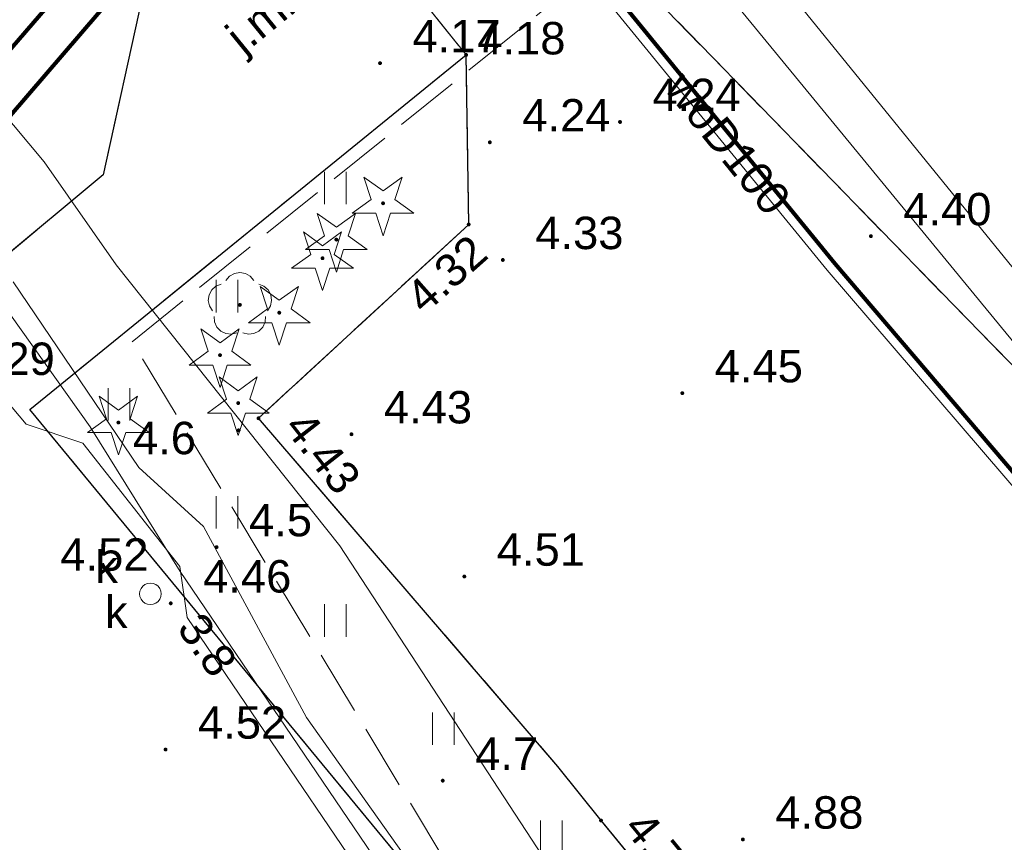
# Model space of a CAD drawing. Extents: x 5474185 to 5474933, y 5916077 to 5916824.
# Tile 205 of 256: x 5474646 to 5474668, y 5916328 to 5916347. Entities that reach past the tile are written whole.
import ezdxf
from ezdxf.enums import TextEntityAlignment as Align

# ---------------------------------------------------------------- set-up
doc = ezdxf.new("R2010")
doc.units = 0
doc.linetypes.add('PRZER2-1', pattern=[1.5, 1, -0.5])
doc.linetypes.add('PRZER3-1', pattern=[2, 1.5, -0.5])
for name, color, linetype, lineweight in [('GSLKRW', 253, 'CONTINUOUS', 25), ('GSPRDI', 253, 'CONTINUOUS', 18), ('GSPRDL', 253, 'CONTINUOUS', 18), ('GSPWPN', 253, 'CONTINUOUS', 13), ('GSPWPN_O', 253, 'CONTINUOUS', 13), ('GSPWPS', 253, 'CONTINUOUS', 13), ('GSPWPS_O', 253, 'CONTINUOUS', 13), ('GSSKOA', 253, 'CONTINUOUS', 18), ('GSSKOA_O', 253, 'CONTINUOUS', 18), ('GSSUTR', 254, 'CONTINUOUS', 18), ('GULCPR', 254, 'CONTINUOUS', 18), ('GULEPR', 254, 'CONTINUOUS', 18), ('GULTPR', 254, 'CONTINUOUS', 18), ('GULWPR', 7, 'CONTINUOUS', 18), ('GULWPR_O', 254, 'CONTINUOUS', 18), ('GUPIWZ', 253, 'CONTINUOUS', 18), ('GUPIWZ_O', 253, 'CONTINUOUS', 18), ('GUPKSD', 61, 'CONTINUOUS', 18), ('GUPKSD_O', 253, 'CONTINUOUS', 18), ('GUPPRZ_O', 40, 'CONTINUOUS', 18), ('is  woda szklarnia', 5, 'CONTINUOUS', 18), ('IS HP zasięg', 251, 'CONTINUOUS', 20), ('IS ks', 34, 'CONTINUOUS', 40)]:
    doc.layers.add(name, color=color, linetype=linetype, lineweight=lineweight)
doc.styles.add('Arial', font='arial.ttf')

msp = doc.modelspace()

# ---------------------------------------------------------------- hatches: boundary and pattern name
at = {"layer": 'GSPRDI'}
for points in [[(5474654.12, 5916343.205), (5474654.106094, 5916343.207202), (5474654.09355, 5916343.213594), (5474654.083594, 5916343.22355), (5474654.077202, 5916343.236094), (5474654.075, 5916343.25), (5474654.077202, 5916343.263906), (5474654.083594, 5916343.27645), (5474654.09355, 5916343.286406), (5474654.106094, 5916343.292798), (5474654.12, 5916343.295), (5474654.133906, 5916343.292798), (5474654.14645, 5916343.286406), (5474654.156406, 5916343.27645), (5474654.162798, 5916343.263906), (5474654.165, 5916343.25), (5474654.162798, 5916343.236094), (5474654.156406, 5916343.22355), (5474654.14645, 5916343.213594), (5474654.133906, 5916343.207202)], [(5474653.04, 5916342.365), (5474653.026094, 5916342.367202), (5474653.01355, 5916342.373594), (5474653.003594, 5916342.38355), (5474652.997202, 5916342.396094), (5474652.995, 5916342.41), (5474652.997202, 5916342.423906), (5474653.003594, 5916342.43645), (5474653.01355, 5916342.446406), (5474653.026094, 5916342.452798), (5474653.04, 5916342.455), (5474653.053906, 5916342.452798), (5474653.06645, 5916342.446406), (5474653.076406, 5916342.43645), (5474653.082798, 5916342.423906), (5474653.085, 5916342.41), (5474653.082798, 5916342.396094), (5474653.076406, 5916342.38355), (5474653.06645, 5916342.373594), (5474653.053906, 5916342.367202)], [(5474652.72, 5916341.935), (5474652.706094, 5916341.937202), (5474652.69355, 5916341.943594), (5474652.683594, 5916341.95355), (5474652.677202, 5916341.966094), (5474652.675, 5916341.98), (5474652.677202, 5916341.993906), (5474652.683594, 5916342.00645), (5474652.69355, 5916342.016406), (5474652.706094, 5916342.022798), (5474652.72, 5916342.025), (5474652.733906, 5916342.022798), (5474652.74645, 5916342.016406), (5474652.756406, 5916342.00645), (5474652.762798, 5916341.993906), (5474652.765, 5916341.98), (5474652.762798, 5916341.966094), (5474652.756406, 5916341.95355), (5474652.74645, 5916341.943594), (5474652.733906, 5916341.937202)], [(5474651.72, 5916340.675), (5474651.706094, 5916340.677202), (5474651.69355, 5916340.683594), (5474651.683594, 5916340.69355), (5474651.677202, 5916340.706094), (5474651.675, 5916340.72), (5474651.677202, 5916340.733906), (5474651.683594, 5916340.74645), (5474651.69355, 5916340.756406), (5474651.706094, 5916340.762798), (5474651.72, 5916340.765), (5474651.733906, 5916340.762798), (5474651.74645, 5916340.756406), (5474651.756406, 5916340.74645), (5474651.762798, 5916340.733906), (5474651.765, 5916340.72), (5474651.762798, 5916340.706094), (5474651.756406, 5916340.69355), (5474651.74645, 5916340.683594), (5474651.733906, 5916340.677202)], [(5474650.35, 5916339.695), (5474650.336094, 5916339.697202), (5474650.32355, 5916339.703594), (5474650.313594, 5916339.71355), (5474650.307202, 5916339.726094), (5474650.305, 5916339.74), (5474650.307202, 5916339.753906), (5474650.313594, 5916339.76645), (5474650.32355, 5916339.776406), (5474650.336094, 5916339.782798), (5474650.35, 5916339.785), (5474650.363906, 5916339.782798), (5474650.37645, 5916339.776406), (5474650.386406, 5916339.76645), (5474650.392798, 5916339.753906), (5474650.395, 5916339.74), (5474650.392798, 5916339.726094), (5474650.386406, 5916339.71355), (5474650.37645, 5916339.703594), (5474650.363906, 5916339.697202)], [(5474650.77, 5916338.585), (5474650.756094, 5916338.587202), (5474650.74355, 5916338.593594), (5474650.733594, 5916338.60355), (5474650.727202, 5916338.616094), (5474650.725, 5916338.63), (5474650.727202, 5916338.643906), (5474650.733594, 5916338.65645), (5474650.74355, 5916338.666406), (5474650.756094, 5916338.672798), (5474650.77, 5916338.675), (5474650.783906, 5916338.672798), (5474650.79645, 5916338.666406), (5474650.806406, 5916338.65645), (5474650.812798, 5916338.643906), (5474650.815, 5916338.63), (5474650.812798, 5916338.616094), (5474650.806406, 5916338.60355), (5474650.79645, 5916338.593594), (5474650.783906, 5916338.587202)], [(5474648, 5916338.135), (5474647.986094, 5916338.137202), (5474647.97355, 5916338.143594), (5474647.963594, 5916338.15355), (5474647.957202, 5916338.166094), (5474647.955, 5916338.18), (5474647.957202, 5916338.193906), (5474647.963594, 5916338.20645), (5474647.97355, 5916338.216406), (5474647.986094, 5916338.222798), (5474648, 5916338.225), (5474648.013906, 5916338.222798), (5474648.02645, 5916338.216406), (5474648.036406, 5916338.20645), (5474648.042798, 5916338.193906), (5474648.045, 5916338.18), (5474648.042798, 5916338.166094), (5474648.036406, 5916338.15355), (5474648.02645, 5916338.143594), (5474648.013906, 5916338.137202)]]:
    msp.add_hatch(color=256, dxfattribs=at).paths.add_polyline_path(points)
at = {"layer": 'GSPRDL'}
msp.add_hatch(color=256, dxfattribs=at).paths.add_polyline_path([(5474650.81, 5916340.855), (5474650.796094, 5916340.857202), (5474650.78355, 5916340.863594), (5474650.773594, 5916340.87355), (5474650.767202, 5916340.886094), (5474650.765, 5916340.9), (5474650.767202, 5916340.913906), (5474650.773594, 5916340.92645), (5474650.78355, 5916340.936406), (5474650.796094, 5916340.942798), (5474650.81, 5916340.945), (5474650.823906, 5916340.942798), (5474650.83645, 5916340.936406), (5474650.846406, 5916340.92645), (5474650.852798, 5916340.913906), (5474650.855, 5916340.9), (5474650.852798, 5916340.886094), (5474650.846406, 5916340.87355), (5474650.83645, 5916340.863594), (5474650.823906, 5916340.857202)])
at = {"layer": 'GSPWPN'}
for points in [[(5474650.78, 5916337.955), (5474650.768353, 5916337.956533), (5474650.7575, 5916337.961029), (5474650.74818, 5916337.96818), (5474650.741029, 5916337.9775), (5474650.736533, 5916337.988353), (5474650.735, 5916338), (5474650.736533, 5916338.011647), (5474650.741029, 5916338.0225), (5474650.74818, 5916338.03182), (5474650.7575, 5916338.038971), (5474650.768353, 5916338.043467), (5474650.78, 5916338.045), (5474650.791647, 5916338.043467), (5474650.8025, 5916338.038971), (5474650.81182, 5916338.03182), (5474650.818971, 5916338.0225), (5474650.823467, 5916338.011647), (5474650.825, 5916338), (5474650.823467, 5916337.988353), (5474650.818971, 5916337.9775), (5474650.81182, 5916337.96818), (5474650.8025, 5916337.961029), (5474650.791647, 5916337.956533)], [(5474650.27, 5916335.255), (5474650.258353, 5916335.256533), (5474650.2475, 5916335.261029), (5474650.23818, 5916335.26818), (5474650.231029, 5916335.2775), (5474650.226533, 5916335.288353), (5474650.225, 5916335.3), (5474650.226533, 5916335.311647), (5474650.231029, 5916335.3225), (5474650.23818, 5916335.33182), (5474650.2475, 5916335.338971), (5474650.258353, 5916335.343467), (5474650.27, 5916335.345), (5474650.281647, 5916335.343467), (5474650.2925, 5916335.338971), (5474650.30182, 5916335.33182), (5474650.308971, 5916335.3225), (5474650.313467, 5916335.311647), (5474650.315, 5916335.3), (5474650.313467, 5916335.288353), (5474650.308971, 5916335.2775), (5474650.30182, 5916335.26818), (5474650.2925, 5916335.261029), (5474650.281647, 5916335.256533)], [(5474655.5, 5916329.855), (5474655.488353, 5916329.856533), (5474655.4775, 5916329.861029), (5474655.46818, 5916329.86818), (5474655.461029, 5916329.8775), (5474655.456533, 5916329.888353), (5474655.455, 5916329.9), (5474655.456533, 5916329.911647), (5474655.461029, 5916329.9225), (5474655.46818, 5916329.93182), (5474655.4775, 5916329.938971), (5474655.488353, 5916329.943467), (5474655.5, 5916329.945), (5474655.511647, 5916329.943467), (5474655.5225, 5916329.938971), (5474655.53182, 5916329.93182), (5474655.538971, 5916329.9225), (5474655.543467, 5916329.911647), (5474655.545, 5916329.9), (5474655.543467, 5916329.888353), (5474655.538971, 5916329.8775), (5474655.53182, 5916329.86818), (5474655.5225, 5916329.861029), (5474655.511647, 5916329.856533)]]:
    msp.add_hatch(color=256, dxfattribs=at).paths.add_polyline_path(points)
at = {"layer": 'GSPWPS'}
for points in [[(5474654.05, 5916346.445), (5474654.038353, 5916346.446533), (5474654.0275, 5916346.451029), (5474654.01818, 5916346.45818), (5474654.011029, 5916346.4675), (5474654.006533, 5916346.478353), (5474654.005, 5916346.49), (5474654.006533, 5916346.501647), (5474654.011029, 5916346.5125), (5474654.01818, 5916346.52182), (5474654.0275, 5916346.528971), (5474654.038353, 5916346.533467), (5474654.05, 5916346.535), (5474654.061647, 5916346.533467), (5474654.0725, 5916346.528971), (5474654.08182, 5916346.52182), (5474654.088971, 5916346.5125), (5474654.093467, 5916346.501647), (5474654.095, 5916346.49), (5474654.093467, 5916346.478353), (5474654.088971, 5916346.4675), (5474654.08182, 5916346.45818), (5474654.0725, 5916346.451029), (5474654.061647, 5916346.446533)], [(5474656.04, 5916346.635), (5474656.028353, 5916346.636533), (5474656.0175, 5916346.641029), (5474656.00818, 5916346.64818), (5474656.001029, 5916346.6575), (5474655.996533, 5916346.668353), (5474655.995, 5916346.68), (5474655.996533, 5916346.691647), (5474656.001029, 5916346.7025), (5474656.00818, 5916346.71182), (5474656.0175, 5916346.718971), (5474656.028353, 5916346.723467), (5474656.04, 5916346.725), (5474656.051647, 5916346.723467), (5474656.0625, 5916346.718971), (5474656.07182, 5916346.71182), (5474656.078971, 5916346.7025), (5474656.083467, 5916346.691647), (5474656.085, 5916346.68), (5474656.083467, 5916346.668353), (5474656.078971, 5916346.6575), (5474656.07182, 5916346.64818), (5474656.0625, 5916346.641029), (5474656.051647, 5916346.636533)], [(5474659.6, 5916345.085), (5474659.588353, 5916345.086533), (5474659.5775, 5916345.091029), (5474659.56818, 5916345.09818), (5474659.561029, 5916345.1075), (5474659.556533, 5916345.118353), (5474659.555, 5916345.13), (5474659.556533, 5916345.141647), (5474659.561029, 5916345.1525), (5474659.56818, 5916345.16182), (5474659.5775, 5916345.168971), (5474659.588353, 5916345.173467), (5474659.6, 5916345.175), (5474659.611647, 5916345.173467), (5474659.6225, 5916345.168971), (5474659.63182, 5916345.16182), (5474659.638971, 5916345.1525), (5474659.643467, 5916345.141647), (5474659.645, 5916345.13), (5474659.643467, 5916345.118353), (5474659.638971, 5916345.1075), (5474659.63182, 5916345.09818), (5474659.6225, 5916345.091029), (5474659.611647, 5916345.086533)], [(5474656.59, 5916344.615), (5474656.578353, 5916344.616533), (5474656.5675, 5916344.621029), (5474656.55818, 5916344.62818), (5474656.551029, 5916344.6375), (5474656.546533, 5916344.648353), (5474656.545, 5916344.66), (5474656.546533, 5916344.671647), (5474656.551029, 5916344.6825), (5474656.55818, 5916344.69182), (5474656.5675, 5916344.698971), (5474656.578353, 5916344.703467), (5474656.59, 5916344.705), (5474656.601647, 5916344.703467), (5474656.6125, 5916344.698971), (5474656.62182, 5916344.69182), (5474656.628971, 5916344.6825), (5474656.633467, 5916344.671647), (5474656.635, 5916344.66), (5474656.633467, 5916344.648353), (5474656.628971, 5916344.6375), (5474656.62182, 5916344.62818), (5474656.6125, 5916344.621029), (5474656.601647, 5916344.616533)], [(5474656.1, 5916342.715), (5474656.088353, 5916342.716533), (5474656.0775, 5916342.721029), (5474656.06818, 5916342.72818), (5474656.061029, 5916342.7375), (5474656.056533, 5916342.748353), (5474656.055, 5916342.76), (5474656.056533, 5916342.771647), (5474656.061029, 5916342.7825), (5474656.06818, 5916342.79182), (5474656.0775, 5916342.798971), (5474656.088353, 5916342.803467), (5474656.1, 5916342.805), (5474656.111647, 5916342.803467), (5474656.1225, 5916342.798971), (5474656.13182, 5916342.79182), (5474656.138971, 5916342.7825), (5474656.143467, 5916342.771647), (5474656.145, 5916342.76), (5474656.143467, 5916342.748353), (5474656.138971, 5916342.7375), (5474656.13182, 5916342.72818), (5474656.1225, 5916342.721029), (5474656.111647, 5916342.716533)], [(5474665.4, 5916342.445), (5474665.388353, 5916342.446533), (5474665.3775, 5916342.451029), (5474665.36818, 5916342.45818), (5474665.361029, 5916342.4675), (5474665.356533, 5916342.478353), (5474665.355, 5916342.49), (5474665.356533, 5916342.501647), (5474665.361029, 5916342.5125), (5474665.36818, 5916342.52182), (5474665.3775, 5916342.528971), (5474665.388353, 5916342.533467), (5474665.4, 5916342.535), (5474665.411647, 5916342.533467), (5474665.4225, 5916342.528971), (5474665.43182, 5916342.52182), (5474665.438971, 5916342.5125), (5474665.443467, 5916342.501647), (5474665.445, 5916342.49), (5474665.443467, 5916342.478353), (5474665.438971, 5916342.4675), (5474665.43182, 5916342.45818), (5474665.4225, 5916342.451029), (5474665.411647, 5916342.446533)], [(5474656.89, 5916341.895), (5474656.878353, 5916341.896533), (5474656.8675, 5916341.901029), (5474656.85818, 5916341.90818), (5474656.851029, 5916341.9175), (5474656.846533, 5916341.928353), (5474656.845, 5916341.94), (5474656.846533, 5916341.951647), (5474656.851029, 5916341.9625), (5474656.85818, 5916341.97182), (5474656.8675, 5916341.978971), (5474656.878353, 5916341.983467), (5474656.89, 5916341.985), (5474656.901647, 5916341.983467), (5474656.9125, 5916341.978971), (5474656.92182, 5916341.97182), (5474656.928971, 5916341.9625), (5474656.933467, 5916341.951647), (5474656.935, 5916341.94), (5474656.933467, 5916341.928353), (5474656.928971, 5916341.9175), (5474656.92182, 5916341.90818), (5474656.9125, 5916341.901029), (5474656.901647, 5916341.896533)], [(5474661.04, 5916338.815), (5474661.028353, 5916338.816533), (5474661.0175, 5916338.821029), (5474661.00818, 5916338.82818), (5474661.001029, 5916338.8375), (5474660.996533, 5916338.848353), (5474660.995, 5916338.86), (5474660.996533, 5916338.871647), (5474661.001029, 5916338.8825), (5474661.00818, 5916338.89182), (5474661.0175, 5916338.898971), (5474661.028353, 5916338.903467), (5474661.04, 5916338.905), (5474661.051647, 5916338.903467), (5474661.0625, 5916338.898971), (5474661.07182, 5916338.89182), (5474661.078971, 5916338.8825), (5474661.083467, 5916338.871647), (5474661.085, 5916338.86), (5474661.083467, 5916338.848353), (5474661.078971, 5916338.8375), (5474661.07182, 5916338.82818), (5474661.0625, 5916338.821029), (5474661.051647, 5916338.816533)], [(5474651.24, 5916338.235), (5474651.228353, 5916338.236533), (5474651.2175, 5916338.241029), (5474651.20818, 5916338.24818), (5474651.201029, 5916338.2575), (5474651.196533, 5916338.268353), (5474651.195, 5916338.28), (5474651.196533, 5916338.291647), (5474651.201029, 5916338.3025), (5474651.20818, 5916338.31182), (5474651.2175, 5916338.318971), (5474651.228353, 5916338.323467), (5474651.24, 5916338.325), (5474651.251647, 5916338.323467), (5474651.2625, 5916338.318971), (5474651.27182, 5916338.31182), (5474651.278971, 5916338.3025), (5474651.283467, 5916338.291647), (5474651.285, 5916338.28), (5474651.283467, 5916338.268353), (5474651.278971, 5916338.2575), (5474651.27182, 5916338.24818), (5474651.2625, 5916338.241029), (5474651.251647, 5916338.236533)], [(5474653.39, 5916337.865), (5474653.378353, 5916337.866533), (5474653.3675, 5916337.871029), (5474653.35818, 5916337.87818), (5474653.351029, 5916337.8875), (5474653.346533, 5916337.898353), (5474653.345, 5916337.91), (5474653.346533, 5916337.921647), (5474653.351029, 5916337.9325), (5474653.35818, 5916337.94182), (5474653.3675, 5916337.948971), (5474653.378353, 5916337.953467), (5474653.39, 5916337.955), (5474653.401647, 5916337.953467), (5474653.4125, 5916337.948971), (5474653.42182, 5916337.94182), (5474653.428971, 5916337.9325), (5474653.433467, 5916337.921647), (5474653.435, 5916337.91), (5474653.433467, 5916337.898353), (5474653.428971, 5916337.8875), (5474653.42182, 5916337.87818), (5474653.4125, 5916337.871029), (5474653.401647, 5916337.866533)], [(5474656, 5916334.575), (5474655.988353, 5916334.576533), (5474655.9775, 5916334.581029), (5474655.96818, 5916334.58818), (5474655.961029, 5916334.5975), (5474655.956533, 5916334.608353), (5474655.955, 5916334.62), (5474655.956533, 5916334.631647), (5474655.961029, 5916334.6425), (5474655.96818, 5916334.65182), (5474655.9775, 5916334.658971), (5474655.988353, 5916334.663467), (5474656, 5916334.665), (5474656.011647, 5916334.663467), (5474656.0225, 5916334.658971), (5474656.03182, 5916334.65182), (5474656.038971, 5916334.6425), (5474656.043467, 5916334.631647), (5474656.045, 5916334.62), (5474656.043467, 5916334.608353), (5474656.038971, 5916334.5975), (5474656.03182, 5916334.58818), (5474656.0225, 5916334.581029), (5474656.011647, 5916334.576533)], [(5474649.21, 5916333.955), (5474649.198353, 5916333.956533), (5474649.1875, 5916333.961029), (5474649.17818, 5916333.96818), (5474649.171029, 5916333.9775), (5474649.166533, 5916333.988353), (5474649.165, 5916334), (5474649.166533, 5916334.011647), (5474649.171029, 5916334.0225), (5474649.17818, 5916334.03182), (5474649.1875, 5916334.038971), (5474649.198353, 5916334.043467), (5474649.21, 5916334.045), (5474649.221647, 5916334.043467), (5474649.2325, 5916334.038971), (5474649.24182, 5916334.03182), (5474649.248971, 5916334.0225), (5474649.253467, 5916334.011647), (5474649.255, 5916334), (5474649.253467, 5916333.988353), (5474649.248971, 5916333.9775), (5474649.24182, 5916333.96818), (5474649.2325, 5916333.961029), (5474649.221647, 5916333.956533)], [(5474649.09, 5916330.575), (5474649.078353, 5916330.576533), (5474649.0675, 5916330.581029), (5474649.05818, 5916330.58818), (5474649.051029, 5916330.5975), (5474649.046533, 5916330.608353), (5474649.045, 5916330.62), (5474649.046533, 5916330.631647), (5474649.051029, 5916330.6425), (5474649.05818, 5916330.65182), (5474649.0675, 5916330.658971), (5474649.078353, 5916330.663467), (5474649.09, 5916330.665), (5474649.101647, 5916330.663467), (5474649.1125, 5916330.658971), (5474649.12182, 5916330.65182), (5474649.128971, 5916330.6425), (5474649.133467, 5916330.631647), (5474649.135, 5916330.62), (5474649.133467, 5916330.608353), (5474649.128971, 5916330.5975), (5474649.12182, 5916330.58818), (5474649.1125, 5916330.581029), (5474649.101647, 5916330.576533)], [(5474659.16, 5916328.935), (5474659.148353, 5916328.936533), (5474659.1375, 5916328.941029), (5474659.12818, 5916328.94818), (5474659.121029, 5916328.9575), (5474659.116533, 5916328.968353), (5474659.115, 5916328.98), (5474659.116533, 5916328.991647), (5474659.121029, 5916329.0025), (5474659.12818, 5916329.01182), (5474659.1375, 5916329.018971), (5474659.148353, 5916329.023467), (5474659.16, 5916329.025), (5474659.171647, 5916329.023467), (5474659.1825, 5916329.018971), (5474659.19182, 5916329.01182), (5474659.198971, 5916329.0025), (5474659.203467, 5916328.991647), (5474659.205, 5916328.98), (5474659.203467, 5916328.968353), (5474659.198971, 5916328.9575), (5474659.19182, 5916328.94818), (5474659.1825, 5916328.941029), (5474659.171647, 5916328.936533)], [(5474662.44, 5916328.495), (5474662.428353, 5916328.496533), (5474662.4175, 5916328.501029), (5474662.40818, 5916328.50818), (5474662.401029, 5916328.5175), (5474662.396533, 5916328.528353), (5474662.395, 5916328.54), (5474662.396533, 5916328.551647), (5474662.401029, 5916328.5625), (5474662.40818, 5916328.57182), (5474662.4175, 5916328.578971), (5474662.428353, 5916328.583467), (5474662.44, 5916328.585), (5474662.451647, 5916328.583467), (5474662.4625, 5916328.578971), (5474662.47182, 5916328.57182), (5474662.478971, 5916328.5625), (5474662.483467, 5916328.551647), (5474662.485, 5916328.54), (5474662.483467, 5916328.528353), (5474662.478971, 5916328.5175), (5474662.47182, 5916328.50818), (5474662.4625, 5916328.501029), (5474662.451647, 5916328.496533)]]:
    msp.add_hatch(color=256, dxfattribs=at).paths.add_polyline_path(points)

# ---------------------------------------------------------------- linework, layer by layer
at = {"layer": 'GSLKRW', "linetype": 'Continuous', "lineweight": 30}
for p, q in [((5474649.93, 5916354.31, 10.18), (5474647.65, 5916343.91, 10.18)), ((5474645.95, 5916338.48, 10.18), (5474656.04, 5916346.68, 10.18)), ((5474656.1, 5916342.76, 10.18), (5474656.04, 5916346.68, 10.18)), ((5474647.65, 5916343.91, 10.18), (5474644.06, 5916340.92, 10.18)), ((5474651.24, 5916338.28, 10.18), (5474656.1, 5916342.76, 10.18)), ((5474655.88, 5916326.45, 10.18), (5474645.95, 5916338.48, 10.18)), ((5474658.16, 5916330.23, 10.18), (5474651.24, 5916338.28, 10.18)), ((5474659.16, 5916328.98, 10.18), (5474658.16, 5916330.23, 10.18)), ((5474667.46, 5916318.88, 10.18), (5474659.16, 5916328.98, 10.18))]:
    msp.add_line(p, q, dxfattribs=at)
at = {"layer": 'GSPRDI', "elevation": 10.12, "flags": 128}
for points in [[(5474654.392471, 5916343.338531), (5474654.833338, 5916343.018222), (5474654.288396, 5916343.018222), (5474654.12, 5916342.499952), (5474653.951604, 5916343.018222), (5474653.406662, 5916343.018222), (5474653.847529, 5916343.338531), (5474653.679133, 5916343.856801), (5474654.12, 5916343.536493), (5474654.560867, 5916343.856801), (5474654.392471, 5916343.338531)], [(5474653.312471, 5916342.498531), (5474653.753338, 5916342.178222), (5474653.208396, 5916342.178222), (5474653.04, 5916341.659952), (5474652.871604, 5916342.178222), (5474652.326662, 5916342.178222), (5474652.767529, 5916342.498531), (5474652.599133, 5916343.016801), (5474653.04, 5916342.696493), (5474653.480867, 5916343.016801), (5474653.312471, 5916342.498531)], [(5474652.992471, 5916342.068531), (5474653.433338, 5916341.748222), (5474652.888396, 5916341.748222), (5474652.72, 5916341.229952), (5474652.551604, 5916341.748222), (5474652.006662, 5916341.748222), (5474652.447529, 5916342.068531), (5474652.279133, 5916342.586801), (5474652.72, 5916342.266493), (5474653.160867, 5916342.586801), (5474652.992471, 5916342.068531)], [(5474651.992471, 5916340.808531), (5474652.433338, 5916340.488222), (5474651.888396, 5916340.488222), (5474651.72, 5916339.969952), (5474651.551604, 5916340.488222), (5474651.006662, 5916340.488222), (5474651.447529, 5916340.808531), (5474651.279133, 5916341.326801), (5474651.72, 5916341.006493), (5474652.160867, 5916341.326801), (5474651.992471, 5916340.808531)], [(5474650.622471, 5916339.828531), (5474651.063338, 5916339.508222), (5474650.518396, 5916339.508222), (5474650.35, 5916338.989952), (5474650.181604, 5916339.508222), (5474649.636662, 5916339.508222), (5474650.077529, 5916339.828531), (5474649.909133, 5916340.346801), (5474650.35, 5916340.026493), (5474650.790867, 5916340.346801), (5474650.622471, 5916339.828531)], [(5474651.042471, 5916338.718531), (5474651.483338, 5916338.398222), (5474650.938396, 5916338.398222), (5474650.77, 5916337.879952), (5474650.601604, 5916338.398222), (5474650.056662, 5916338.398222), (5474650.497529, 5916338.718531), (5474650.329133, 5916339.236801), (5474650.77, 5916338.916493), (5474651.210867, 5916339.236801), (5474651.042471, 5916338.718531)], [(5474648.272471, 5916338.268531), (5474648.713338, 5916337.948222), (5474648.168396, 5916337.948222), (5474648, 5916337.429952), (5474647.831604, 5916337.948222), (5474647.286662, 5916337.948222), (5474647.727529, 5916338.268531), (5474647.559133, 5916338.786801), (5474648, 5916338.466493), (5474648.440867, 5916338.786801), (5474648.272471, 5916338.268531)]]:
    msp.add_lwpolyline(points, close=True, dxfattribs=at)
at = {"layer": 'GSPRDL', "elevation": 10.12, "flags": 128}
for points in [[(5474650.485723, 5916341.463333), (5474650.569447, 5916341.562679), (5474650.682044, 5916341.627494), (5474650.81, 5916341.65), (5474650.937956, 5916341.627494), (5474651.050553, 5916341.562679), (5474651.134277, 5916341.463333)], [(5474650.174031, 5916340.765674), (5474650.10542, 5916340.875999), (5474650.078571, 5916341.003115), (5474650.096708, 5916341.131763), (5474650.157652, 5916341.246501), (5474650.25409, 5916341.333559), (5474650.374445, 5916341.382485)], [(5474651.245555, 5916341.382485), (5474651.36591, 5916341.333559), (5474651.462348, 5916341.246501), (5474651.523292, 5916341.131763), (5474651.541429, 5916341.003115), (5474651.51458, 5916340.875999), (5474651.445969, 5916340.765674)], [(5474650.741227, 5916340.253649), (5474650.615099, 5916340.222488), (5474650.485908, 5916340.236234), (5474650.369161, 5916340.293237), (5474650.278871, 5916340.386655), (5474650.225875, 5916340.505275), (5474650.216535, 5916340.634859)], [(5474651.403465, 5916340.634859), (5474651.394125, 5916340.505275), (5474651.341129, 5916340.386655), (5474651.250839, 5916340.293237), (5474651.134092, 5916340.236234), (5474651.004901, 5916340.222488), (5474650.878773, 5916340.253649)]]:
    msp.add_lwpolyline(points, dxfattribs=at)
at = {"layer": 'GSSKOA', "linetype": 'PRZER3-1', "lineweight": 13}
for p, q in [((5474649.93, 5916354.31, 10.18), (5474647.65, 5916343.91, 10.18)), ((5474649.93, 5916354.31, 10.18), (5474656.04, 5916346.68, 10.18)), ((5474656.04, 5916346.68, 10.18), (5474649.93, 5916354.31, 10.18)), ((5474670.36, 5916337.77, 10.18), (5474660.41, 5916347.99, 10.18)), ((5474660.41, 5916347.99, 10.18), (5474670.36, 5916337.77, 10.18)), ((5474645.95, 5916338.48, 10.18), (5474656.04, 5916346.68, 10.18)), ((5474656.04, 5916346.68, 10.18), (5474656.1, 5916342.76, 10.18)), ((5474647.65, 5916343.91, 10.18), (5474644.06, 5916340.92, 10.18)), ((5474656.1, 5916342.76, 10.18), (5474651.24, 5916338.28, 10.18)), ((5474655.88, 5916326.45, 10.18), (5474645.95, 5916338.48, 10.18)), ((5474651.24, 5916338.28, 10.18), (5474658.16, 5916330.23, 10.18)), ((5474658.16, 5916330.23, 10.18), (5474659.16, 5916328.98, 10.18)), ((5474659.16, 5916328.98, 10.18), (5474667.46, 5916318.88, 10.18))]:
    msp.add_line(p, q, dxfattribs=at)
at = {"layer": 'GSSUTR', "linetype": 'PRZER2-1', "lineweight": 13}
for p, q in [((5474656.04, 5916346.68, 10.1), (5474645.95, 5916338.48, 10.1)), ((5474656.1, 5916342.76, 10.1), (5474656.04, 5916346.68, 10.1)), ((5474651.24, 5916338.28, 10.1), (5474656.1, 5916342.76, 10.1)), ((5474645.95, 5916338.48, 10.1), (5474655.88, 5916326.45, 10.1)), ((5474658.16, 5916330.23, 10.1), (5474651.24, 5916338.28, 10.1)), ((5474659.16, 5916328.98, 10.1), (5474658.16, 5916330.23, 10.1)), ((5474667.46, 5916318.88, 10.1), (5474659.16, 5916328.98, 10.1))]:
    msp.add_line(p, q, dxfattribs=at)
at = {"layer": 'GSSUTR', "elevation": 10.1, "flags": 128}
for points in [[(5474652.76334, 5916343.978109), (5474652.76334, 5916343.228109)], [(5474653.26334, 5916343.228109), (5474653.26334, 5916343.978109)], [(5474650.26334, 5916341.478109), (5474650.26334, 5916340.728109)], [(5474650.76334, 5916340.728109), (5474650.76334, 5916341.478109)], [(5474647.76334, 5916338.978109), (5474647.76334, 5916338.228109)], [(5474648.26334, 5916338.228109), (5474648.26334, 5916338.978109)], [(5474650.26334, 5916336.478109), (5474650.26334, 5916335.728109)], [(5474650.76334, 5916335.728109), (5474650.76334, 5916336.478109)], [(5474652.76334, 5916333.978109), (5474652.76334, 5916333.228109)], [(5474653.26334, 5916333.228109), (5474653.26334, 5916333.978109)], [(5474655.26334, 5916331.478109), (5474655.26334, 5916330.728109)], [(5474655.76334, 5916330.728109), (5474655.76334, 5916331.478109)], [(5474657.76334, 5916328.978109), (5474657.76334, 5916328.228109)], [(5474658.26334, 5916328.228109), (5474658.26334, 5916328.978109)]]:
    msp.add_lwpolyline(points, dxfattribs=at)
at = {"layer": 'GULCPR', "linetype": 'Continuous', "lineweight": 13}
for p, q in [((5474661.55, 5916350.55, 10.14), (5474670.84, 5916339.1, 10.14)), ((5474660.66, 5916349.83, 10.14), (5474670.03, 5916338.41, 10.14))]:
    msp.add_line(p, q, dxfattribs=at)
at = {"layer": 'GULEPR', "linetype": 'Continuous', "lineweight": 13}
for p, q in [((5474646.28, 5916344.21, 10.14), (5474638.34, 5916353.7, 10.14)), ((5474638.41, 5916346.95, 10.14), (5474645.87, 5916338.14, 10.14)), ((5474647.95, 5916341.83, 10.14), (5474646.28, 5916344.21, 10.14)), ((5474644.4, 5916342.21, 10.14), (5474647.35, 5916338.08, 10.14)), ((5474653.12, 5916335.33, 10.14), (5474647.95, 5916341.83, 10.14)), ((5474645.57, 5916341.43, 10.14), (5474648.47, 5916337.14, 10.14)), ((5474645.87, 5916338.14, 10.14), (5474647.18, 5916337.7, 10.14)), ((5474647.35, 5916338.08, 10.14), (5474649.43, 5916334.74, 10.14)), ((5474647.18, 5916337.7, 10.14), (5474649.42, 5916334.85, 10.14)), ((5474648.47, 5916337.14, 10.14), (5474649.97, 5916335.78, 10.14)), ((5474649.97, 5916335.78, 10.14), (5474652.35, 5916331.36, 10.14)), ((5474659.23, 5916325.98, 10.14), (5474653.12, 5916335.33, 10.14)), ((5474649.42, 5916334.85, 10.14), (5474649.59, 5916333.67, 10.14)), ((5474649.43, 5916334.74, 10.14), (5474663.46, 5916314.08, 10.14)), ((5474649.59, 5916333.67, 10.14), (5474665.04, 5916310.94, 10.14)), ((5474652.35, 5916331.36, 10.14), (5474662.95, 5916316.42, 10.14))]:
    msp.add_line(p, q, dxfattribs=at)
at = {"layer": 'GULTPR', "linetype": 'PRZER3-1', "lineweight": 13}
for p, q in [((5474648.32, 5916340.05, 10.14), (5474677.15, 5916363.29, 10.14)), ((5474656.56, 5916326.38, 10.14), (5474648.32, 5916340.05, 10.14))]:
    msp.add_line(p, q, dxfattribs=at)
at = {"layer": 'GULWPR', "linetype": 'Continuous', "lineweight": 13}
for p, q in [((5474664.39, 5916341.7, 10.14), (5474658.87, 5916348.46, 10.14)), ((5474672.87, 5916331.83, 10.14), (5474664.39, 5916341.7, 10.14))]:
    msp.add_line(p, q, dxfattribs=at)
at = {"layer": 'GUPIWZ', "elevation": 10.18, "flags": 128}
msp.add_lwpolyline([(5474648.74, 5916334.47), (5474648.804705, 5916334.461481), (5474648.865, 5916334.436506), (5474648.916777, 5916334.396777), (5474648.956506, 5916334.345), (5474648.981481, 5916334.284705), (5474648.99, 5916334.22), (5474648.981481, 5916334.155295), (5474648.956506, 5916334.095), (5474648.916777, 5916334.043223), (5474648.865, 5916334.003494), (5474648.804705, 5916333.978519), (5474648.74, 5916333.97), (5474648.675295, 5916333.978519), (5474648.615, 5916334.003494), (5474648.563223, 5916334.043223), (5474648.523494, 5916334.095), (5474648.498519, 5916334.155295), (5474648.49, 5916334.22), (5474648.498519, 5916334.284705), (5474648.523494, 5916334.345), (5474648.563223, 5916334.396777), (5474648.615, 5916334.436506), (5474648.675295, 5916334.461481), (5474648.74, 5916334.47)], close=True, dxfattribs=at)
at = {"layer": 'GUPKSD', "elevation": 10.16, "flags": 128}
msp.add_lwpolyline([(5474648.74, 5916334.47), (5474648.804705, 5916334.461481), (5474648.865, 5916334.436506), (5474648.916777, 5916334.396777), (5474648.956506, 5916334.345), (5474648.981481, 5916334.284705), (5474648.99, 5916334.22), (5474648.981481, 5916334.155295), (5474648.956506, 5916334.095), (5474648.916777, 5916334.043223), (5474648.865, 5916334.003494), (5474648.804705, 5916333.978519), (5474648.74, 5916333.97), (5474648.675295, 5916333.978519), (5474648.615, 5916334.003494), (5474648.563223, 5916334.043223), (5474648.523494, 5916334.095), (5474648.498519, 5916334.155295), (5474648.49, 5916334.22), (5474648.498519, 5916334.284705), (5474648.523494, 5916334.345), (5474648.563223, 5916334.396777), (5474648.615, 5916334.436506), (5474648.675295, 5916334.461481), (5474648.74, 5916334.47)], close=True, dxfattribs=at)
at = {"layer": 'is  woda szklarnia', "lineweight": 80, "ltscale": 0.7}
for p, q in [((5474634.848576, 5916332.878416), (5474652.587309, 5916353.529901)), ((5474664.573291, 5916341.853028, 10.14), (5474659.241056, 5916348.383084, 10.14)), ((5474678.71071, 5916325.289826, 10.14), (5474664.573291, 5916341.853028, 10.14))]:
    msp.add_line(p, q, dxfattribs=at)
at = {"layer": 'IS HP zasięg', "lineweight": 15, "ltscale": 0.7}
msp.add_circle((5474657.383907, 5916363.309527, 10.18), 75, dxfattribs=at)
at = {"layer": 'IS HP zasięg', "lineweight": 20, "ltscale": 0.7}
msp.add_circle((5474618.317819, 5916309.855134, 10.16), 75, dxfattribs=at)
at = {"layer": 'IS ks', "lineweight": 80, "ltscale": 0.7}
msp.add_line((5474634.09, 5916333.53), (5474659.12, 5916362.67), dxfattribs=at)

# ---------------------------------------------------------------- texts
at = {"layer": 'GSPWPN_O', "linetype": 'Continuous', "lineweight": 0, "style": 'Arial'}
for s, p in [('4.6', (5474648.337107, 5916337.447915, 10.8)), ('4.5', (5474651.02, 5916335.55, 10.8)), ('4.7', (5474656.25, 5916330.15, 10.8))]:
    msp.add_text(s, height=0.75, dxfattribs=at).set_placement(p)
at = {"layer": 'GSPWPS_O', "linetype": 'Continuous', "lineweight": 0, "style": 'Arial'}
for s, p in [('4.17', (5474654.8, 5916346.74, 10.8)), ('4.18', (5474656.300246, 5916346.69212, 10.8)), ('4.24', (5474660.35, 5916345.38, 10.8)), ('4.24', (5474657.34, 5916344.91, 10.8)), ('4.40', (5474666.15, 5916342.74, 10.8)), ('4.33', (5474657.64, 5916342.19, 10.8)), ('4.29', (5474644.49, 5916339.28, 10.8)), ('4.45', (5474661.79, 5916339.11, 10.8)), ('4.43', (5474654.14, 5916338.16, 10.8)), ('4.51', (5474656.75, 5916334.87, 10.8)), ('4.46', (5474649.96, 5916334.25, 10.8)), ('4.52', (5474649.84, 5916330.87, 10.8)), ('4.88', (5474663.19, 5916328.79, 10.8))]:
    msp.add_text(s, height=0.75, dxfattribs=at).set_placement(p)
for s, rotation, p in [('4.32', 41.559123, (5474655.070247, 5916340.659383, 10.8)), ('4.43', 308.092601, (5474651.805309, 5916338.059877, 10.8)), ('4.76', 309.3895, (5474659.658148, 5916328.793457, 10.8))]:
    msp.add_text(s, height=0.75, rotation=rotation, dxfattribs=at).set_placement(p)
at = {"layer": 'GSSKOA_O', "linetype": 'Continuous', "lineweight": 0, "style": 'Arial'}
msp.add_text('j.mb.', height=0.75, rotation=39.100282, dxfattribs=at).set_placement((5474651.762943, 5916347.396369, 10.8), align=Align.CENTER)
at = {"layer": 'GULWPR_O', "linetype": 'Continuous', "lineweight": 0, "style": 'Arial'}
msp.add_text('woD100', height=0.75, rotation=308.921745, dxfattribs=at).set_placement((5474661.804989, 5916344.403349, 10.8), align=Align.CENTER)
at = {"layer": 'GUPIWZ_O', "linetype": 'Continuous', "lineweight": 0, "style": 'Arial'}
msp.add_text('k', height=0.75, dxfattribs=at).set_placement((5474648.212963, 5916333.427109, 10.8), align=Align.RIGHT)
at = {"layer": 'GUPKSD_O', "linetype": 'Continuous', "lineweight": 0, "style": 'Arial'}
msp.add_text('k', height=0.75, dxfattribs=at).set_placement((5474647.99, 5916334.47, 10.8), align=Align.RIGHT)
at = {"layer": 'GUPPRZ_O', "linetype": 'Continuous', "lineweight": 0, "style": 'Arial'}
msp.add_text('4.52', height=0.75, dxfattribs=at).set_placement((5474646.656213, 5916334.753642, 10.8))
msp.add_text('3.8', height=0.75, rotation=305.197502, dxfattribs=at).set_placement((5474649.333811, 5916333.420925, 10.8))

doc.saveas('drawing.dxf')
